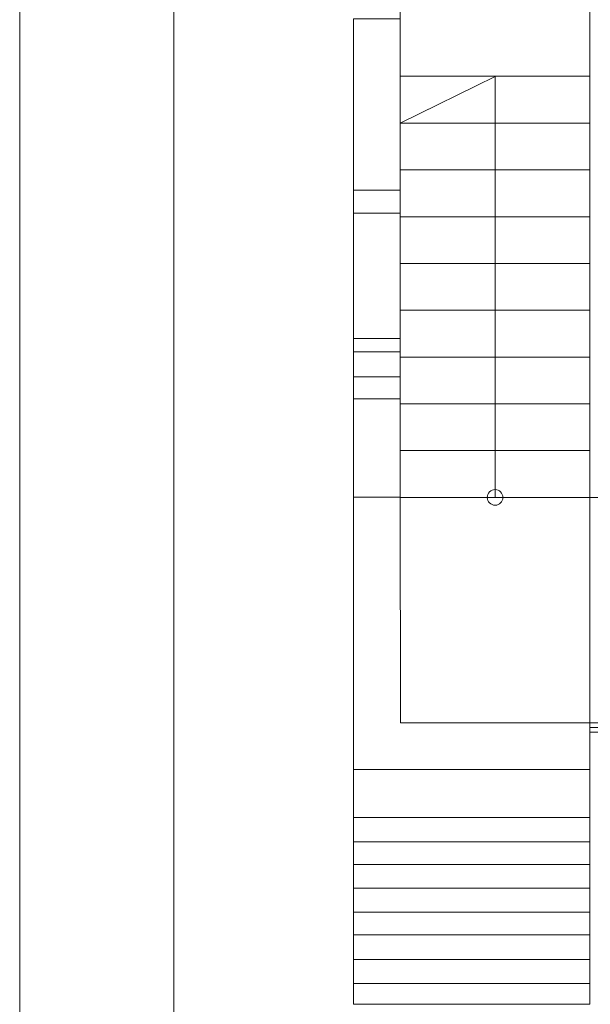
# Model space of a CAD drawing. Header units: centimetres. Extents: x -18863 to 41892, y -11949 to 36189.
# Tile 9 of 19: x -18818 to -15163, y 23270 to 29583. Entities that reach past the tile are written whole.
import ezdxf

# ---------------------------------------------------------------- set-up
doc = ezdxf.new("R2010")
doc.units = ezdxf.units.CM
doc.header["$MEASUREMENT"] = 0
doc.set_wipeout_variables(frame=1)
doc.linetypes.add('Przerywana gęsta', pattern=[18, 12, -6])
doc.layers.add('bj kreskowanie', color=8, linetype='Continuous')
doc.layers.add('bj schody', color=6, linetype='Continuous')
doc.layers.add('bj linia odniesienia', color=4, linetype='Continuous', lineweight=5)

msp = doc.modelspace()

# ---------------------------------------------------------------- linework, layer by layer
at = {"layer": 'bj kreskowanie', "linetype": 'Continuous', "lineweight": 5}
for points in [[(-16380.685, 28342.68), (-16380.71, 28489.469), (-16680.762, 28489.418), (-16680.737, 28342.629)], [(-16380.533, 27452.704), (-16380.685, 28342.68), (-16680.737, 28342.629), (-16680.584, 27452.653)], [(-16380.533, 27452.704), (-16380.548, 27539.504), (-16680.599, 27539.453), (-16680.584, 27452.653)], [(-16380.374, 26522.728), (-16380.533, 27452.704), (-16680.584, 27452.653), (-16680.425, 26522.676)], [(-16380.481, 27152.728), (-16380.533, 27452.704), (-16680.584, 27452.653), (-16680.533, 27152.676)], [(-16380.505, 27292.716), (-16380.533, 27452.704), (-16680.584, 27452.653), (-16680.557, 27292.665)], [(-16680.073, 24775.123), (-15165.432, 24775.383), (-15165.483, 25075.421), (-16380.073, 25075.213), (-16380.321, 26522.728), (-16680.372, 26522.676)], [(-16680.073, 24467.485), (-15165.379, 24467.744), (-15165.432, 24775.383), (-16680.126, 24775.123)], [(-16680.046, 24311.874), (-15165.352, 24312.133), (-15165.379, 24467.744), (-16680.073, 24467.485)], [(-16680.022, 24166.974), (-15165.327, 24167.233), (-15165.352, 24312.147), (-16680.046, 24311.887)], [(-16679.996, 24014.99), (-15165.301, 24015.249), (-15165.327, 24167.233), (-16680.022, 24166.974)], [(-16679.969, 23860.765), (-15165.275, 23861.025), (-15165.301, 24015.249), (-16679.996, 24014.99)], [(-16679.944, 23716.301), (-15165.25, 23716.56), (-15165.275, 23861.025), (-16679.969, 23860.765)], [(-16679.917, 23558.132), (-15165.223, 23558.391), (-15165.25, 23716.56), (-16679.944, 23716.301)], [(-16679.891, 23402.981), (-15165.197, 23403.24), (-15165.223, 23558.391), (-16679.917, 23558.132)], [(-16679.868, 23271.386), (-15165.174, 23271.646), (-15165.197, 23403.24), (-16679.891, 23402.981)]]:
    msp.add_lwpolyline(points, close=True, dxfattribs=at)
at = {"layer": 'bj schody', "linetype": 'Continuous', "lineweight": 5}
for p, q in [((-15165.483, 25075.421), (-13745.483, 25075.421)), ((-15165.483, 25045.421), (-13715.483, 25045.421)), ((-15165.483, 25015.421), (-13685.483, 25015.421))]:
    msp.add_line(p, q, dxfattribs=at)
at = {"layer": 'bj schody', "linetype": 'Przerywana gęsta', "lineweight": 13}
msp.add_line((-15165.483, 25015.421), (-15165.483, 25075.421), dxfattribs=at)
at = {"layer": 'bj schody', "linetype": 'Continuous', "lineweight": 5}
for points in [[(-16380.32, 29219.696), (-15166.193, 29219.904), (-15166.491, 30959.634), (-16380.618, 30959.426)], [(-15165.905, 27539.712), (-16380.495, 27539.504), (-16380.363, 26769.696), (-15165.773, 26769.904)], [(-15165.773, 26769.904), (-16380.363, 26769.696), (-16380.32, 26519.696), (-15165.73, 26519.904)], [(-15165.73, 26519.904), (-16380.32, 26519.696), (-16380.073, 25075.213), (-15165.483, 25075.421)], [(-13715.735, 26519.911), (-15165.73, 26519.663), (-15165.478, 25045.421), (-13715.483, 25045.669)]]:
    msp.add_lwpolyline(points, close=True, dxfattribs=at)

# ---------------------------------------------------------------- next in the draw order: wipeouts: each hides what was drawn before it
at = {"linetype": 'Continuous', "lineweight": 5}
msp.add_wipeout([(-16380.73, 26519.904), (-15165.73, 26519.904), (-15165.73, 26819.904), (-16380.73, 26819.904)], dxfattribs=at).dxf.layer = 'bj schody'

# ---------------------------------------------------------------- next in the draw order: linework, layer by layer
at = {"layer": 'bj kreskowanie', "linetype": 'Continuous', "lineweight": 5}
msp.add_line((-16380.73, 26819.904), (-16380.73, 26519.904), dxfattribs=at)
msp.add_lwpolyline([(-16680.073, 24775.123), (-15165.432, 24775.383), (-15165.483, 25075.421), (-16380.073, 25075.213), (-16380.321, 26522.676), (-16680.372, 26522.676)], close=True, dxfattribs=at)
at = {"layer": 'bj linia odniesienia'}
msp.add_circle((-15773.025, 26519.904), 50, dxfattribs=at)
at = {"layer": 'bj schody', "linetype": 'Continuous', "lineweight": 5}
for p, q in [((-15165.73, 26819.904), (-16380.73, 26819.904)), ((-15165.73, 26519.904), (-15165.73, 26819.904)), ((-16380.73, 26519.904), (-15165.73, 26519.904))]:
    msp.add_line(p, q, dxfattribs=at)

# ---------------------------------------------------------------- next in the draw order: wipeouts: each hides what was drawn before it
at = {"linetype": 'Continuous', "lineweight": 5}
msp.add_wipeout([(-16380.73, 26819.904), (-15165.73, 26819.904), (-15165.73, 27119.904), (-16380.73, 27119.904)], dxfattribs=at).dxf.layer = 'bj schody'

# ---------------------------------------------------------------- next in the draw order: linework, layer by layer
at = {"layer": 'bj kreskowanie', "linetype": 'Continuous', "lineweight": 5}
msp.add_line((-16380.73, 27119.904), (-16380.73, 26819.904), dxfattribs=at)
at = {"layer": 'bj schody', "linetype": 'Continuous', "lineweight": 5}
for p, q in [((-15165.73, 27119.904), (-16380.73, 27119.904)), ((-15165.73, 26819.904), (-15165.73, 27119.904)), ((-16380.73, 26819.904), (-15165.73, 26819.904))]:
    msp.add_line(p, q, dxfattribs=at)

# ---------------------------------------------------------------- next in the draw order: wipeouts: each hides what was drawn before it
at = {"linetype": 'Continuous', "lineweight": 5}
msp.add_wipeout([(-16380.73, 27119.904), (-15165.73, 27119.904), (-15165.73, 27419.904), (-16380.73, 27419.904)], dxfattribs=at).dxf.layer = 'bj schody'

# ---------------------------------------------------------------- next in the draw order: linework, layer by layer
at = {"layer": 'bj kreskowanie', "linetype": 'Continuous', "lineweight": 5}
msp.add_line((-16380.73, 27419.904), (-16380.73, 27119.904), dxfattribs=at)
at = {"layer": 'bj schody', "linetype": 'Continuous', "lineweight": 5}
for p, q in [((-15165.73, 27419.904), (-16380.73, 27419.904)), ((-15165.73, 27119.904), (-15165.73, 27419.904)), ((-16380.73, 27119.904), (-15165.73, 27119.904))]:
    msp.add_line(p, q, dxfattribs=at)

# ---------------------------------------------------------------- next in the draw order: wipeouts: each hides what was drawn before it
at = {"linetype": 'Continuous', "lineweight": 5}
msp.add_wipeout([(-16380.73, 27419.904), (-15165.73, 27419.904), (-15165.73, 27719.904), (-16380.73, 27719.904)], dxfattribs=at).dxf.layer = 'bj schody'

# ---------------------------------------------------------------- next in the draw order: linework, layer by layer
at = {"layer": 'bj kreskowanie', "linetype": 'Continuous', "lineweight": 5}
msp.add_line((-16380.73, 27719.904), (-16380.73, 27419.904), dxfattribs=at)
msp.add_lwpolyline([(-16380.374, 26522.728), (-16380.533, 27452.704), (-16680.584, 27452.653), (-16680.425, 26522.676)], close=True, dxfattribs=at)
at = {"layer": 'bj schody', "linetype": 'Continuous', "lineweight": 5}
for p, q in [((-15165.73, 27719.904), (-16380.73, 27719.904)), ((-15165.73, 27419.904), (-15165.73, 27719.904)), ((-16380.73, 27419.904), (-15165.73, 27419.904))]:
    msp.add_line(p, q, dxfattribs=at)

# ---------------------------------------------------------------- next in the draw order: wipeouts: each hides what was drawn before it
at = {"linetype": 'Continuous', "lineweight": 5}
msp.add_wipeout([(-16380.73, 27719.904), (-15165.73, 27719.904), (-15165.73, 28019.904), (-16380.73, 28019.904)], dxfattribs=at).dxf.layer = 'bj schody'

# ---------------------------------------------------------------- next in the draw order: linework, layer by layer
at = {"layer": 'bj kreskowanie', "linetype": 'Continuous', "lineweight": 5}
msp.add_line((-16380.73, 28019.904), (-16380.73, 27719.904), dxfattribs=at)
at = {"layer": 'bj schody', "linetype": 'Continuous', "lineweight": 5}
for p, q in [((-15165.73, 28019.904), (-16380.73, 28019.904)), ((-15165.73, 27719.904), (-15165.73, 28019.904)), ((-16380.73, 27719.904), (-15165.73, 27719.904))]:
    msp.add_line(p, q, dxfattribs=at)

# ---------------------------------------------------------------- next in the draw order: wipeouts: each hides what was drawn before it
at = {"linetype": 'Continuous', "lineweight": 5}
msp.add_wipeout([(-16380.73, 28019.904), (-15165.73, 28019.904), (-15165.73, 28319.904), (-16380.73, 28319.904)], dxfattribs=at).dxf.layer = 'bj schody'

# ---------------------------------------------------------------- next in the draw order: linework, layer by layer
at = {"layer": 'bj kreskowanie', "linetype": 'Continuous', "lineweight": 5}
msp.add_line((-16380.73, 28319.904), (-16380.73, 28019.904), dxfattribs=at)
at = {"layer": 'bj schody', "linetype": 'Continuous', "lineweight": 5}
for p, q in [((-15165.73, 28319.904), (-16380.73, 28319.904)), ((-15165.73, 28019.904), (-15165.73, 28319.904)), ((-16380.73, 28019.904), (-15165.73, 28019.904))]:
    msp.add_line(p, q, dxfattribs=at)

# ---------------------------------------------------------------- next in the draw order: wipeouts: each hides what was drawn before it
at = {"linetype": 'Continuous', "lineweight": 5}
msp.add_wipeout([(-16380.73, 28319.904), (-15165.73, 28319.904), (-15165.73, 28619.904), (-16380.73, 28619.904)], dxfattribs=at).dxf.layer = 'bj schody'

# ---------------------------------------------------------------- next in the draw order: linework, layer by layer
at = {"layer": 'bj kreskowanie', "linetype": 'Continuous', "lineweight": 5}
msp.add_line((-16380.73, 28619.904), (-16380.73, 28319.904), dxfattribs=at)
msp.add_lwpolyline([(-16380.533, 27452.704), (-16380.685, 28342.68), (-16680.737, 28342.629), (-16680.584, 27452.653)], close=True, dxfattribs=at)
at = {"layer": 'bj schody', "linetype": 'Continuous', "lineweight": 5}
for p, q in [((-15165.73, 28619.904), (-16380.73, 28619.904)), ((-15165.73, 28319.904), (-15165.73, 28619.904)), ((-16380.73, 28319.904), (-15165.73, 28319.904))]:
    msp.add_line(p, q, dxfattribs=at)

# ---------------------------------------------------------------- next in the draw order: wipeouts: each hides what was drawn before it
at = {"linetype": 'Continuous', "lineweight": 5}
msp.add_wipeout([(-16380.73, 28619.904), (-15165.73, 28619.904), (-15165.73, 28919.904), (-16380.73, 28919.904)], dxfattribs=at).dxf.layer = 'bj schody'

# ---------------------------------------------------------------- next in the draw order: linework, layer by layer
at = {"layer": 'bj kreskowanie', "linetype": 'Continuous', "lineweight": 5}
msp.add_line((-16380.73, 28919.904), (-16380.73, 28619.904), dxfattribs=at)
at = {"layer": 'bj schody', "linetype": 'Continuous', "lineweight": 5}
for p, q in [((-15165.73, 28919.904), (-16380.73, 28919.904)), ((-15165.73, 28619.904), (-15165.73, 28919.904)), ((-16380.73, 28619.904), (-15165.73, 28619.904))]:
    msp.add_line(p, q, dxfattribs=at)

# ---------------------------------------------------------------- next in the draw order: wipeouts: each hides what was drawn before it
at = {"linetype": 'Continuous', "lineweight": 5}
msp.add_wipeout([(-16380.73, 28919.904), (-15165.73, 28919.904), (-15165.73, 29219.904), (-16380.73, 29219.904)], dxfattribs=at).dxf.layer = 'bj schody'

# ---------------------------------------------------------------- next in the draw order: linework, layer by layer
at = {"layer": 'bj kreskowanie', "linetype": 'Continuous', "lineweight": 5}
msp.add_line((-16380.73, 29219.904), (-16380.73, 28919.904), dxfattribs=at)
msp.add_lwpolyline([(-16380.685, 28342.68), (-16380.899, 29589.434), (-16680.95, 29589.382), (-16680.737, 28342.629)], close=True, dxfattribs=at)
at = {"layer": 'bj linia odniesienia'}
for points in [[(-18818.433, 34962.299), (2181.567, 34962.299), (2181.567, 20112.299), (-18818.433, 20112.299)], [(-17830.65, 34715.353), (1934.621, 34715.353), (1934.621, 20359.245), (-17830.65, 20359.245)]]:
    msp.add_lwpolyline(points, close=True, dxfattribs=at)
msp.add_lwpolyline([(-15773.025, 26519.8), (-15773.025, 29219.8), (-16380.73, 28919.904)], dxfattribs=at)
at = {"layer": 'bj schody', "linetype": 'Continuous', "lineweight": 5}
for p, q in [((-15165.73, 29219.904), (-16380.73, 29219.904)), ((-15165.73, 28919.904), (-15165.73, 29219.904)), ((-16380.73, 28919.904), (-15165.73, 28919.904))]:
    msp.add_line(p, q, dxfattribs=at)

doc.saveas('drawing.dxf')
